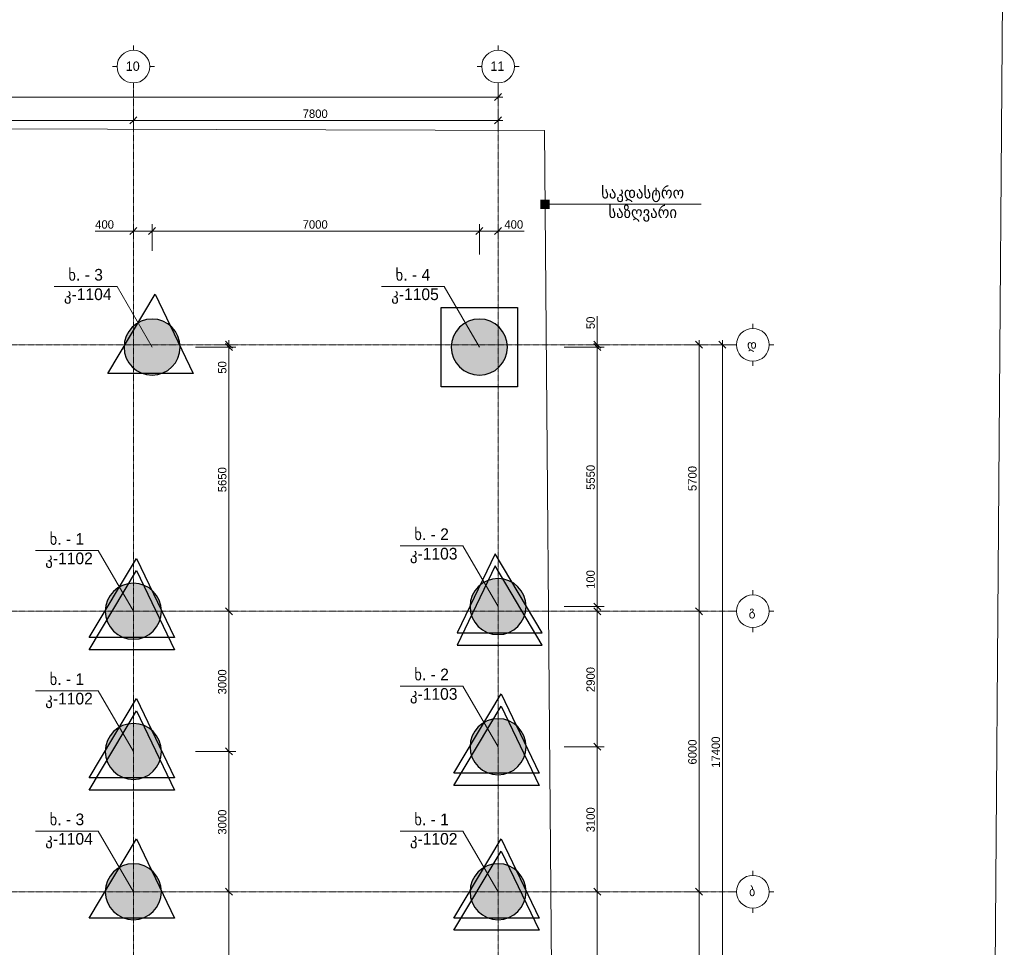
# Model space of a CAD drawing. Header units: millimetres. Extents: x -48420 to 51428, y -12038 to 48020.
# Tile 6 of 7: x 30368 to 51428, y 4511 to 24354. Entities that reach past the tile are written whole.
import ezdxf

# ---------------------------------------------------------------- set-up
doc = ezdxf.new("R2010")
doc.units = ezdxf.units.MM
doc.linetypes.add('StructuralPlan-B03$0$Grid Line', pattern=[22.225, 12.7, -3.175, 3.175, -3.175])
doc.layers.get('Defpoints').update_dxf_attribs({"color": 6})
for name, color, linetype, lineweight in [('S - HATCH', 252, 'Continuous', 5), ('S - TEXT', 7, 'Continuous', 9), ('StructuralPlan-B03$0$A-010-D_DIM', 7, 'Continuous', 5), ('StructuralPlan-B03$0$A-010-D_DIM-100', 7, 'Continuous', 5), ('StructuralPlan-B03$0$S-280-M_COLUMN', 7, 'Continuous', 30), ('StructuralPlan-B03$0$S-280-M_COLUMN main', 7, 'Continuous', 30), ('StructuralPlan-B03$0$Z-030-M_GRID', 7, 'Continuous', 5), ('StructuralPlan-B03$0$Z-033_T_GRIDREF', 7, 'Continuous', 5)]:
    doc.layers.add(name, color=color, linetype=linetype, lineweight=lineweight)
doc.layers.add('StructuralPlan-B03$0$A-010-M_LINE', color=7, linetype='Continuous', lineweight=5, true_color=0x00a600)
doc.styles.add('Cubicon', font='Cubicon.ttf')
doc.styles.add('StructuralPlan-B03$0$Cubicon', font='Cubicon.ttf', dxfattribs={"height": 200})
doc.styles.add('StructuralPlan-B03$0$Cubicon_1', font='Cubicon.ttf', dxfattribs={"height": 200})
doc.styles.add('StructuralPlan-B03$0$Cubicon_2', font='Cubicon.ttf', dxfattribs={"height": 180})
doc.styles.add('Text_S2', font='Cubicon.ttf')
doc.dimstyles.new('CUB-M-100', dxfattribs={"dimscale": 100, "dimtxt": 1.8, "dimasz": 1.5, "dimexe": 1.5, "dimexo": 2, "dimgap": 1, "dimtad": 0, "dimdec": 0, "dimzin": 3, "dimdsep": 46, "dimtxsty": 'Cubicon', "dimblk": 'OBLIQUE', "dimcen": 1.5, "dimdle": 1, "dimazin": 2, "dimtfac": 0.75, "dimtdec": 0, "dimtmove": 0, "dimatfit": 3, "dimldrblk": 'SMALL', "dimfxl": 1, "dimtolj": 1, "dimtzin": 0, "dimlwd": -1, "dimlwe": -1, "dimarcsym": 0})
doc.dimstyles.new('StructuralPlan-B03$0$CUB_DIM_1_8', dxfattribs={"dimscale": 304.8, "dimtxt": 181.601257, "dimasz": 0.492126, "dimexe": 0.492126, "dimexo": 0.0625, "dimgap": 0, "dimtad": 1, "dimdec": 0, "dimzin": 0, "dimdsep": 46, "dimtxsty": 'StructuralPlan-B03$0$Cubicon_2', "dimblk1": 'StructuralPlan-B03$0$_Oblique', "dimblk2": 'StructuralPlan-B03$0$_Oblique', "dimsah": 1, "dimcen": 0.09, "dimdle": 0.328084, "dimazin": 0, "dimtfac": 1, "dimtdec": 4, "dimtix": 1, "dimtmove": 0, "dimatfit": 3, "dimfxl": 0.656168, "dimfxlon": 1, "dimtvp": 1, "dimtolj": 1, "dimtzin": 0, "dimarcsym": 2})
doc.dimstyles.new('StructuralPlan-B03$0$CUB_DIM_1_8_1', dxfattribs={"dimscale": 304.8, "dimtxt": 181.601257, "dimasz": 0.492126, "dimexe": 0.492126, "dimexo": 0.0625, "dimgap": 0, "dimtad": 1, "dimdec": 0, "dimzin": 0, "dimdsep": 46, "dimtxsty": 'StructuralPlan-B03$0$Cubicon_2', "dimblk1": 'StructuralPlan-B03$0$_Oblique', "dimblk2": 'StructuralPlan-B03$0$_Oblique', "dimsah": 1, "dimcen": 0.09, "dimdle": 0.328084, "dimazin": 0, "dimtfac": 1, "dimtdec": 4, "dimtix": 1, "dimtmove": 1, "dimatfit": 3, "dimfxl": 0.656168, "dimfxlon": 1, "dimtvp": 1, "dimtolj": 1, "dimtzin": 0, "dimarcsym": 2})

# ---------------------------------------------------------------- blocks, each defined once
blk = doc.blocks.new('StructuralPlan-B03$0$Grid - 00_CUB_ღერძის თავი-752507-B03')
at = {"layer": 'StructuralPlan-B03$0$Z-033_T_GRIDREF'}
for p, q in [((0, 3.5), (0, 4.5)), ((-3.5, 0), (-4.5, 0)), ((3.5, 0), (4.5, 0)), ((0, -3.5), (0, -4.5))]:
    blk.add_line(p, q, dxfattribs=at)
blk.add_circle((0, 0), 3.5, dxfattribs=at)
blk = doc.blocks.new('StructuralPlan-B03$0$DIMBLOCK8-B03')
at = {"layer": 'StructuralPlan-B03$0$A-010-D_DIM-100', "transparency": 16777216}
for p, q in [((0, 22700), (0, 22900)), ((0, 22700), (75, 22775)), ((40600, 22700), (40600, 22900)), ((40600, 22700), (40675, 22775)), ((-100, 22700), (40700, 22700)), ((0, 22700), (-75, 22625)), ((0, 22700), (0, 22550)), ((40600, 22700), (40525, 22625)), ((40600, 22700), (40600, 22550))]:
    blk.add_line(p, q, dxfattribs=at)
at = {"layer": 'StructuralPlan-B03$0$A-010-D_DIM-100', "color": 0, "transparency": 16777216, "insert": (19951, 22933), "char_height": 180, "width": 838.16, "attachment_point": 1, "line_spacing_factor": 0.931288, "style": 'StructuralPlan-B03$0$Cubicon_2'}
blk.add_mtext('40600', dxfattribs=at)
blk = doc.blocks.new('StructuralPlan-B03$0$_Oblique')
at = {"color": 0, "linetype": 'ByBlock', "lineweight": -2}
blk.add_line((-0.5, -0.5), (0.5, 0.5), dxfattribs=at)
blk = doc.blocks.new('StructuralPlan-B03$0$DIMBLOCK13-B03')
at = {"layer": 'StructuralPlan-B03$0$A-010-D_DIM-100', "transparency": 16777216}
for p, q in [((26500, 22200), (26500, 22400)), ((32800, 22200), (32800, 22400)), ((26500, 22200), (26425, 22125)), ((26500, 22200), (26575, 22275)), ((26500, 22200), (32800, 22200)), ((26500, 22200), (26500, 22050)), ((32800, 22200), (32725, 22125)), ((32800, 22200), (32875, 22275)), ((32800, 22200), (32800, 22050))]:
    blk.add_line(p, q, dxfattribs=at)
at = {"layer": 'StructuralPlan-B03$0$A-010-D_DIM-100', "color": 0, "transparency": 16777216, "insert": (29371, 22433), "char_height": 180, "width": 670.53, "attachment_point": 1, "line_spacing_factor": 0.931288, "style": 'StructuralPlan-B03$0$Cubicon_2'}
blk.add_mtext('6300', dxfattribs=at)
blk = doc.blocks.new('StructuralPlan-B03$0$DIMBLOCK14-B03')
at = {"layer": 'StructuralPlan-B03$0$A-010-D_DIM-100', "transparency": 16777216}
for p, q in [((32800, 22200), (32800, 22400)), ((40600, 22200), (40600, 22400)), ((32800, 22200), (32725, 22125)), ((32800, 22200), (32875, 22275)), ((32800, 22200), (40700, 22200)), ((32800, 22200), (32800, 22050)), ((40600, 22200), (40525, 22125)), ((40600, 22200), (40675, 22275)), ((40600, 22200), (40600, 22050))]:
    blk.add_line(p, q, dxfattribs=at)
at = {"layer": 'StructuralPlan-B03$0$A-010-D_DIM-100', "color": 0, "transparency": 16777216, "insert": (36421, 22433), "char_height": 180, "width": 670.53, "attachment_point": 1, "line_spacing_factor": 0.931288, "style": 'StructuralPlan-B03$0$Cubicon_2'}
blk.add_mtext('7800', dxfattribs=at)
blk = doc.blocks.new('StructuralPlan-B03$0$DIMBLOCK19-B03')
at = {"layer": 'StructuralPlan-B03$0$A-010-D_DIM-100', "transparency": 16777216}
for p, q in [((45400, -100), (45400, 17500)), ((45400, 17400), (45200, 17400)), ((45400, 17400), (45325, 17475)), ((45400, 17400), (45475, 17325)), ((45400, 17400), (45550, 17400)), ((45400, 0), (45325, 75)), ((45400, 0), (45200, 0)), ((45400, 0), (45475, -75)), ((45400, 0), (45550, 0))]:
    blk.add_line(p, q, dxfattribs=at)
at = {"layer": 'StructuralPlan-B03$0$A-010-D_DIM-100', "color": 0, "transparency": 16777216, "insert": (45167, 8351), "char_height": 180, "width": 838.16, "attachment_point": 1, "rotation": 90, "line_spacing_factor": 0.931288, "style": 'StructuralPlan-B03$0$Cubicon_2'}
blk.add_mtext('17400', dxfattribs=at)
blk = doc.blocks.new('StructuralPlan-B03$0$DIMBLOCK20-B03')
at = {"layer": 'StructuralPlan-B03$0$A-010-D_DIM-100', "transparency": 16777216}
for p, q in [((44900, 5700), (44700, 5700)), ((44900, 5700), (44825, 5775)), ((44900, -100), (44900, 5700)), ((44900, 5700), (44975, 5625)), ((44900, 5700), (45050, 5700)), ((44900, 0), (44825, 75)), ((44900, 0), (44700, 0)), ((44900, 0), (44975, -75)), ((44900, 0), (45050, 0))]:
    blk.add_line(p, q, dxfattribs=at)
at = {"layer": 'StructuralPlan-B03$0$A-010-D_DIM-100', "color": 0, "transparency": 16777216, "insert": (44667, 2571), "char_height": 180, "width": 670.53, "attachment_point": 1, "rotation": 90, "line_spacing_factor": 0.931288, "style": 'StructuralPlan-B03$0$Cubicon_2'}
blk.add_mtext('5700', dxfattribs=at)
blk = doc.blocks.new('StructuralPlan-B03$0$DIMBLOCK21-B03')
at = {"layer": 'StructuralPlan-B03$0$A-010-D_DIM-100', "transparency": 16777216}
for p, q in [((44900, 11700), (44700, 11700)), ((44900, 11700), (44825, 11775)), ((44900, 5700), (44900, 11700)), ((44900, 11700), (44975, 11625)), ((44900, 11700), (45050, 11700)), ((44900, 5700), (44700, 5700)), ((44900, 5700), (44825, 5775)), ((44900, 5700), (44975, 5625)), ((44900, 5700), (45050, 5700))]:
    blk.add_line(p, q, dxfattribs=at)
at = {"layer": 'StructuralPlan-B03$0$A-010-D_DIM-100', "color": 0, "transparency": 16777216, "insert": (44667, 8421), "char_height": 180, "width": 670.53, "attachment_point": 1, "rotation": 90, "line_spacing_factor": 0.931288, "style": 'StructuralPlan-B03$0$Cubicon_2'}
blk.add_mtext('6000', dxfattribs=at)
blk = doc.blocks.new('StructuralPlan-B03$0$DIMBLOCK22-B03')
at = {"layer": 'StructuralPlan-B03$0$A-010-D_DIM-100', "transparency": 16777216}
for p, q in [((44900, 11700), (44900, 17500)), ((44900, 17400), (44700, 17400)), ((44900, 17400), (44825, 17475)), ((44900, 17400), (44975, 17325)), ((44900, 17400), (45050, 17400)), ((44900, 11700), (44700, 11700)), ((44900, 11700), (44825, 11775)), ((44900, 11700), (44975, 11625)), ((44900, 11700), (45050, 11700))]:
    blk.add_line(p, q, dxfattribs=at)
at = {"layer": 'StructuralPlan-B03$0$A-010-D_DIM-100', "color": 0, "transparency": 16777216, "insert": (44667, 14271), "char_height": 180, "width": 670.53, "attachment_point": 1, "rotation": 90, "line_spacing_factor": 0.931288, "style": 'StructuralPlan-B03$0$Cubicon_2'}
blk.add_mtext('5700', dxfattribs=at)
blk = doc.blocks.new('StructuralPlan-B03$0$DIMBLOCK24-B03')
at = {"layer": 'StructuralPlan-B03$0$A-010-D_DIM-100', "transparency": 16777216}
for p, q in [((42722, 5700), (42522, 5700)), ((42722, 5700), (42647, 5775)), ((42722, 50), (42722, 5700)), ((42722, 5700), (42797, 5625)), ((42722, 5700), (42872, 5700)), ((42722, 50), (42011, 50)), ((42722, 50), (42647, 125)), ((42722, 50), (42797, -25)), ((42722, 50), (42872, 50))]:
    blk.add_line(p, q, dxfattribs=at)
at = {"layer": 'StructuralPlan-B03$0$A-010-D_DIM-100', "color": 0, "transparency": 16777216, "insert": (42489, 2596), "char_height": 180, "width": 670.53, "attachment_point": 1, "rotation": 90, "line_spacing_factor": 0.931288, "style": 'StructuralPlan-B03$0$Cubicon_2'}
blk.add_mtext('5650', dxfattribs=at)
blk = doc.blocks.new('StructuralPlan-B03$0$DIMBLOCK25-B03')
at = {"layer": 'StructuralPlan-B03$0$A-010-D_DIM-100', "transparency": 16777216}
for p, q in [((42722, 8800), (42647, 8875)), ((42722, 8800), (42011, 8800)), ((42722, 5700), (42722, 8800)), ((42722, 8800), (42797, 8725)), ((42722, 8800), (42872, 8800)), ((42722, 5700), (42522, 5700)), ((42722, 5700), (42647, 5775)), ((42722, 5700), (42797, 5625)), ((42722, 5700), (42872, 5700))]:
    blk.add_line(p, q, dxfattribs=at)
at = {"layer": 'StructuralPlan-B03$0$A-010-D_DIM-100', "color": 0, "transparency": 16777216, "insert": (42489, 6971), "char_height": 180, "width": 670.53, "attachment_point": 1, "rotation": 90, "line_spacing_factor": 0.931288, "style": 'StructuralPlan-B03$0$Cubicon_2'}
blk.add_mtext('3100', dxfattribs=at)
blk = doc.blocks.new('StructuralPlan-B03$0$DIMBLOCK26-B03')
at = {"layer": 'StructuralPlan-B03$0$A-010-D_DIM-100', "transparency": 16777216}
for p, q in [((42722, 11700), (42522, 11700)), ((42722, 11700), (42647, 11775)), ((42722, 8800), (42722, 11700)), ((42722, 11700), (42797, 11625)), ((42722, 11700), (42872, 11700)), ((42722, 8800), (42647, 8875)), ((42722, 8800), (42011, 8800)), ((42722, 8800), (42797, 8725)), ((42722, 8800), (42872, 8800))]:
    blk.add_line(p, q, dxfattribs=at)
at = {"layer": 'StructuralPlan-B03$0$A-010-D_DIM-100', "color": 0, "transparency": 16777216, "insert": (42489, 9971), "char_height": 180, "width": 670.53, "attachment_point": 1, "rotation": 90, "line_spacing_factor": 0.931288, "style": 'StructuralPlan-B03$0$Cubicon_2'}
blk.add_mtext('2900', dxfattribs=at)
blk = doc.blocks.new('StructuralPlan-B03$0$DIMBLOCK27-B03')
at = {"layer": 'StructuralPlan-B03$0$A-010-D_DIM-100', "transparency": 16777216}
for p, q in [((42722, 12597), (42722, 12078)), ((42722, 12078), (42722, 11750)), ((42722, 11800), (42011, 11800)), ((42722, 11800), (42647, 11875)), ((42722, 11700), (42722, 11800)), ((42722, 11800), (42797, 11725)), ((42722, 11800), (42872, 11800)), ((42722, 11700), (42522, 11700)), ((42722, 11700), (42647, 11775)), ((42722, 11700), (42797, 11625)), ((42722, 11700), (42872, 11700))]:
    blk.add_line(p, q, dxfattribs=at)
at = {"layer": 'StructuralPlan-B03$0$A-010-D_DIM-100', "color": 0, "transparency": 16777216, "insert": (42489, 12178), "char_height": 180, "width": 502.9, "attachment_point": 1, "rotation": 90, "line_spacing_factor": 0.931288, "style": 'StructuralPlan-B03$0$Cubicon_2'}
blk.add_mtext('100', dxfattribs=at)
blk = doc.blocks.new('StructuralPlan-B03$0$DIMBLOCK28-B03')
at = {"layer": 'StructuralPlan-B03$0$A-010-D_DIM-100', "transparency": 16777216}
for p, q in [((42722, 17350), (42011, 17350)), ((42722, 17350), (42647, 17425)), ((42722, 11800), (42722, 17350)), ((42722, 17350), (42797, 17275)), ((42722, 17350), (42872, 17350)), ((42722, 11800), (42011, 11800)), ((42722, 11800), (42647, 11875)), ((42722, 11800), (42797, 11725)), ((42722, 11800), (42872, 11800))]:
    blk.add_line(p, q, dxfattribs=at)
at = {"layer": 'StructuralPlan-B03$0$A-010-D_DIM-100', "color": 0, "transparency": 16777216, "insert": (42489, 14296), "char_height": 180, "width": 670.53, "attachment_point": 1, "rotation": 90, "line_spacing_factor": 0.931288, "style": 'StructuralPlan-B03$0$Cubicon_2'}
blk.add_mtext('5550', dxfattribs=at)
blk = doc.blocks.new('StructuralPlan-B03$0$DIMBLOCK29-B03')
at = {"layer": 'StructuralPlan-B03$0$A-010-D_DIM-100', "transparency": 16777216}
for p, q in [((42722, 18014), (42722, 17635)), ((42722, 17635), (42722, 17375)), ((42722, 17350), (42722, 17500)), ((42722, 17350), (42011, 17350)), ((42722, 17400), (42522, 17400)), ((42722, 17400), (42647, 17475)), ((42722, 17350), (42647, 17425)), ((42722, 17400), (42797, 17325)), ((42722, 17400), (42872, 17400)), ((42722, 17350), (42797, 17275)), ((42722, 17350), (42872, 17350))]:
    blk.add_line(p, q, dxfattribs=at)
at = {"layer": 'StructuralPlan-B03$0$A-010-D_DIM-100', "color": 0, "transparency": 16777216, "insert": (42489, 17735), "char_height": 180, "width": 335.26, "attachment_point": 1, "rotation": 90, "line_spacing_factor": 0.931288, "style": 'StructuralPlan-B03$0$Cubicon_2'}
blk.add_mtext('50', dxfattribs=at)
blk = doc.blocks.new('StructuralPlan-B03$0$DIMBLOCK31-B03')
at = {"layer": 'StructuralPlan-B03$0$A-010-D_DIM-100', "transparency": 16777216}
for p, q in [((34843, 5700), (34643, 5700)), ((34843, 5700), (34768, 5775)), ((34843, 50), (34843, 5700)), ((34843, 5700), (34918, 5625)), ((34843, 5700), (34993, 5700)), ((34843, 50), (34131, 50)), ((34843, 50), (34768, 125)), ((34843, 50), (34918, -25)), ((34843, 50), (34993, 50))]:
    blk.add_line(p, q, dxfattribs=at)
at = {"layer": 'StructuralPlan-B03$0$A-010-D_DIM-100', "color": 0, "transparency": 16777216, "insert": (34610, 2596), "char_height": 180, "width": 670.53, "attachment_point": 1, "rotation": 90, "line_spacing_factor": 0.931288, "style": 'StructuralPlan-B03$0$Cubicon_2'}
blk.add_mtext('5650', dxfattribs=at)
blk = doc.blocks.new('StructuralPlan-B03$0$DIMBLOCK32-B03')
at = {"layer": 'StructuralPlan-B03$0$A-010-D_DIM-100', "transparency": 16777216}
for p, q in [((34843, 8700), (34131, 8700)), ((34843, 8700), (34768, 8775)), ((34843, 5700), (34843, 8700)), ((34843, 8700), (34918, 8625)), ((34843, 8700), (34993, 8700)), ((34843, 5700), (34643, 5700)), ((34843, 5700), (34768, 5775)), ((34843, 5700), (34918, 5625)), ((34843, 5700), (34993, 5700))]:
    blk.add_line(p, q, dxfattribs=at)
at = {"layer": 'StructuralPlan-B03$0$A-010-D_DIM-100', "color": 0, "transparency": 16777216, "insert": (34610, 6921), "char_height": 180, "width": 670.53, "attachment_point": 1, "rotation": 90, "line_spacing_factor": 0.931288, "style": 'StructuralPlan-B03$0$Cubicon_2'}
blk.add_mtext('3000', dxfattribs=at)
blk = doc.blocks.new('StructuralPlan-B03$0$DIMBLOCK33-B03')
at = {"layer": 'StructuralPlan-B03$0$A-010-D_DIM-100', "transparency": 16777216}
for p, q in [((34843, 11700), (34643, 11700)), ((34843, 11700), (34768, 11775)), ((34843, 8700), (34843, 11700)), ((34843, 11700), (34918, 11625)), ((34843, 11700), (34993, 11700)), ((34843, 8700), (34131, 8700)), ((34843, 8700), (34768, 8775)), ((34843, 8700), (34918, 8625)), ((34843, 8700), (34993, 8700))]:
    blk.add_line(p, q, dxfattribs=at)
at = {"layer": 'StructuralPlan-B03$0$A-010-D_DIM-100', "color": 0, "transparency": 16777216, "insert": (34610, 9921), "char_height": 180, "width": 670.53, "attachment_point": 1, "rotation": 90, "line_spacing_factor": 0.931288, "style": 'StructuralPlan-B03$0$Cubicon_2'}
blk.add_mtext('3000', dxfattribs=at)
blk = doc.blocks.new('StructuralPlan-B03$0$DIMBLOCK34-B03')
at = {"layer": 'StructuralPlan-B03$0$A-010-D_DIM-100', "transparency": 16777216}
for p, q in [((34843, 17350), (34131, 17350)), ((34843, 17350), (34768, 17425)), ((34843, 11700), (34843, 17350)), ((34843, 17350), (34918, 17275)), ((34843, 17350), (34993, 17350)), ((34843, 11700), (34643, 11700)), ((34843, 11700), (34768, 11775)), ((34843, 11700), (34918, 11625)), ((34843, 11700), (34993, 11700))]:
    blk.add_line(p, q, dxfattribs=at)
at = {"layer": 'StructuralPlan-B03$0$A-010-D_DIM-100', "color": 0, "transparency": 16777216, "insert": (34610, 14246), "char_height": 180, "width": 670.53, "attachment_point": 1, "rotation": 90, "line_spacing_factor": 0.931288, "style": 'StructuralPlan-B03$0$Cubicon_2'}
blk.add_mtext('5650', dxfattribs=at)
blk = doc.blocks.new('StructuralPlan-B03$0$DIMBLOCK35-B03')
at = {"layer": 'StructuralPlan-B03$0$A-010-D_DIM-100', "transparency": 16777216}
for p, q in [((34843, 17350), (34843, 17500)), ((34843, 17350), (34131, 17350)), ((34843, 17400), (34643, 17400)), ((34843, 17400), (34768, 17475)), ((34843, 17350), (34768, 17425)), ((34843, 17400), (34918, 17325)), ((34843, 17400), (34993, 17400)), ((34843, 17160), (34843, 17375)), ((34843, 17350), (34918, 17275)), ((34843, 17350), (34993, 17350)), ((34843, 16781), (34843, 17160))]:
    blk.add_line(p, q, dxfattribs=at)
at = {"layer": 'StructuralPlan-B03$0$A-010-D_DIM-100', "color": 0, "transparency": 16777216, "insert": (34610, 16781), "char_height": 180, "width": 335.26, "attachment_point": 1, "rotation": 90, "line_spacing_factor": 0.931288, "style": 'StructuralPlan-B03$0$Cubicon_2'}
blk.add_mtext('50', dxfattribs=at)
blk = doc.blocks.new('StructuralPlan-B03$0$DIMBLOCK80-B03')
at = {"layer": 'StructuralPlan-B03$0$A-010-D_DIM-100', "transparency": 16777216}
for p, q in [((31983, 19831), (32502, 19831)), ((32502, 19831), (33000, 19831)), ((32700, 19831), (33200, 19831)), ((32800, 19831), (32725, 19756)), ((32800, 19831), (32800, 19981)), ((32800, 19831), (32875, 19906)), ((32800, 19831), (32800, 19724)), ((33200, 19831), (33125, 19756)), ((33200, 19831), (33200, 19981)), ((33200, 19831), (33275, 19906)), ((33200, 19831), (33200, 19407))]:
    blk.add_line(p, q, dxfattribs=at)
at = {"layer": 'StructuralPlan-B03$0$A-010-D_DIM-100', "color": 0, "transparency": 16777216, "insert": (31983, 20064), "char_height": 180, "width": 502.9, "attachment_point": 1, "line_spacing_factor": 0.931288, "style": 'StructuralPlan-B03$0$Cubicon_2'}
blk.add_mtext('400', dxfattribs=at)
blk = doc.blocks.new('StructuralPlan-B03$0$DIMBLOCK81-B03')
at = {"layer": 'StructuralPlan-B03$0$A-010-D_DIM-100', "transparency": 16777216}
for p, q in [((33200, 19831), (33125, 19756)), ((33200, 19831), (33200, 19981)), ((33200, 19831), (33275, 19906)), ((33200, 19831), (40200, 19831)), ((33200, 19831), (33200, 19407)), ((40200, 19831), (40125, 19756)), ((40200, 19831), (40200, 19981)), ((40200, 19831), (40275, 19906)), ((40200, 19831), (40200, 19332))]:
    blk.add_line(p, q, dxfattribs=at)
at = {"layer": 'StructuralPlan-B03$0$A-010-D_DIM-100', "color": 0, "transparency": 16777216, "insert": (36421, 20064), "char_height": 180, "width": 670.53, "attachment_point": 1, "line_spacing_factor": 0.931288, "style": 'StructuralPlan-B03$0$Cubicon_2'}
blk.add_mtext('7000', dxfattribs=at)
blk = doc.blocks.new('StructuralPlan-B03$0$DIMBLOCK82-B03')
at = {"layer": 'StructuralPlan-B03$0$A-010-D_DIM-100', "transparency": 16777216}
for p, q in [((40200, 19831), (40125, 19756)), ((40200, 19831), (40200, 19981)), ((40200, 19831), (40275, 19906)), ((40200, 19831), (40700, 19831)), ((40200, 19831), (40200, 19332)), ((40636, 19831), (40400, 19831)), ((40600, 19831), (40525, 19756)), ((40600, 19831), (40600, 19981)), ((40600, 19831), (40675, 19906)), ((40600, 19831), (40600, 19724)), ((41155, 19831), (40636, 19831))]:
    blk.add_line(p, q, dxfattribs=at)
at = {"layer": 'StructuralPlan-B03$0$A-010-D_DIM-100', "color": 0, "transparency": 16777216, "insert": (40736, 20064), "char_height": 180, "width": 502.9, "attachment_point": 1, "line_spacing_factor": 0.931288, "style": 'StructuralPlan-B03$0$Cubicon_2'}
blk.add_mtext('400', dxfattribs=at)
blk = doc.blocks.new('A$C2338ac67')
at = {"layer": 'Defpoints', "color": 3}
for points in [[(65, 1130), (878, -565), (-943, -565)], [(65, 870), (878, -825), (-943, -825)]]:
    blk.add_lwpolyline(points, close=True, dxfattribs=at)
blk = doc.blocks.new('A$Ce44b4616')
at = {"layer": 'Defpoints', "color": 6}
blk.add_lwpolyline([(-814, 848), (814, 848), (814, -848), (-814, -848)], close=True, dxfattribs=at)
blk = doc.blocks.new('A$C0fd95d4f')
at = {"layer": 'Defpoints', "color": 5}
blk.add_lwpolyline([(65, 1130), (878, -565), (-943, -565)], close=True, dxfattribs=at)
blk = doc.blocks.new('_Oblique')
at = {"color": 0, "linetype": 'ByBlock', "lineweight": -2}
blk.add_line((-0.5, -0.5), (0.5, 0.5), dxfattribs=at)
blk = doc.blocks.new('StructuralPlan-B03')
at = {"layer": 'StructuralPlan-B03$0$S-280-M_COLUMN main', "true_color": 0xa4a4a4}
for points in [[(33200, 16750), (33285.4, 16756.1), (33369, 16774.3), (33449.2, 16804.2), (33524.4, 16845.2), (33592.9, 16896.6), (33653.4, 16957.1), (33704.8, 17025.6), (33745.8, 17100.8), (33775.7, 17181), (33793.9, 17264.6), (33800, 17350), (33793.9, 17435.4), (33775.7, 17519), (33745.8, 17599.2), (33704.8, 17674.4), (33653.4, 17742.9), (33592.9, 17803.4), (33524.4, 17854.8), (33449.2, 17895.8), (33369, 17925.7), (33285.4, 17943.9), (33200, 17950), (33114.6, 17943.9), (33031, 17925.7), (32950.8, 17895.8), (32875.6, 17854.8), (32807.1, 17803.4), (32746.6, 17742.9), (32695.2, 17674.4), (32654.2, 17599.2), (32624.3, 17519), (32606.1, 17435.4), (32600, 17350), (32606.1, 17264.6), (32624.3, 17181), (32654.2, 17100.8), (32695.2, 17025.6), (32746.6, 16957.1), (32807.1, 16896.6), (32875.6, 16845.2), (32950.8, 16804.2), (33031, 16774.3), (33114.6, 16756.1)], [(40200, 16750), (40285.4, 16756.1), (40369, 16774.3), (40449.2, 16804.2), (40524.4, 16845.2), (40592.9, 16896.6), (40653.4, 16957.1), (40704.8, 17025.6), (40745.8, 17100.8), (40775.7, 17181), (40793.9, 17264.6), (40800, 17350), (40793.9, 17435.4), (40775.7, 17519), (40745.8, 17599.2), (40704.8, 17674.4), (40653.4, 17742.9), (40592.9, 17803.4), (40524.4, 17854.8), (40449.2, 17895.8), (40369, 17925.7), (40285.4, 17943.9), (40200, 17950), (40114.6, 17943.9), (40031, 17925.7), (39950.8, 17895.8), (39875.6, 17854.8), (39807.1, 17803.4), (39746.6, 17742.9), (39695.2, 17674.4), (39654.2, 17599.2), (39624.3, 17519), (39606.1, 17435.4), (39600, 17350), (39606.1, 17264.6), (39624.3, 17181), (39654.2, 17100.8), (39695.2, 17025.6), (39746.6, 16957.1), (39807.1, 16896.6), (39875.6, 16845.2), (39950.8, 16804.2), (40031, 16774.3), (40114.6, 16756.1)], [(32800, 11100), (32885.4, 11106.1), (32969, 11124.3), (33049.2, 11154.2), (33124.4, 11195.2), (33192.9, 11246.6), (33253.4, 11307.1), (33304.8, 11375.6), (33345.8, 11450.8), (33375.7, 11531), (33393.9, 11614.6), (33400, 11700), (33393.9, 11785.4), (33375.7, 11869), (33345.8, 11949.2), (33304.8, 12024.4), (33253.4, 12092.9), (33192.9, 12153.4), (33124.4, 12204.8), (33049.2, 12245.8), (32969, 12275.7), (32885.4, 12293.9), (32800, 12300), (32714.6, 12293.9), (32631, 12275.7), (32550.8, 12245.8), (32475.6, 12204.8), (32407.1, 12153.4), (32346.6, 12092.9), (32295.2, 12024.4), (32254.2, 11949.2), (32224.3, 11869), (32206.1, 11785.4), (32200, 11700), (32206.1, 11614.6), (32224.3, 11531), (32254.2, 11450.8), (32295.2, 11375.6), (32346.6, 11307.1), (32407.1, 11246.6), (32475.6, 11195.2), (32550.8, 11154.2), (32631, 11124.3), (32714.6, 11106.1)], [(40600, 11200), (40685.4, 11206.1), (40769, 11224.3), (40849.2, 11254.2), (40924.4, 11295.2), (40992.9, 11346.6), (41053.4, 11407.1), (41104.8, 11475.6), (41145.8, 11550.8), (41175.7, 11631), (41193.9, 11714.6), (41200, 11800), (41193.9, 11885.4), (41175.7, 11969), (41145.8, 12049.2), (41104.8, 12124.4), (41053.4, 12192.9), (40992.9, 12253.4), (40924.4, 12304.8), (40849.2, 12345.8), (40769, 12375.7), (40685.4, 12393.9), (40600, 12400), (40514.6, 12393.9), (40431, 12375.7), (40350.8, 12345.8), (40275.6, 12304.8), (40207.1, 12253.4), (40146.6, 12192.9), (40095.2, 12124.4), (40054.2, 12049.2), (40024.3, 11969), (40006.1, 11885.4), (40000, 11800), (40006.1, 11714.6), (40024.3, 11631), (40054.2, 11550.8), (40095.2, 11475.6), (40146.6, 11407.1), (40207.1, 11346.6), (40275.6, 11295.2), (40350.8, 11254.2), (40431, 11224.3), (40514.6, 11206.1)], [(32800, 8100), (32885.4, 8106.1), (32969, 8124.3), (33049.2, 8154.2), (33124.4, 8195.2), (33192.9, 8246.6), (33253.4, 8307.1), (33304.8, 8375.6), (33345.8, 8450.8), (33375.7, 8531), (33393.9, 8614.6), (33400, 8700), (33393.9, 8785.4), (33375.7, 8869), (33345.8, 8949.2), (33304.8, 9024.4), (33253.4, 9092.9), (33192.9, 9153.4), (33124.4, 9204.8), (33049.2, 9245.8), (32969, 9275.7), (32885.4, 9293.9), (32800, 9300), (32714.6, 9293.9), (32631, 9275.7), (32550.8, 9245.8), (32475.6, 9204.8), (32407.1, 9153.4), (32346.6, 9092.9), (32295.2, 9024.4), (32254.2, 8949.2), (32224.3, 8869), (32206.1, 8785.4), (32200, 8700), (32206.1, 8614.6), (32224.3, 8531), (32254.2, 8450.8), (32295.2, 8375.6), (32346.6, 8307.1), (32407.1, 8246.6), (32475.6, 8195.2), (32550.8, 8154.2), (32631, 8124.3), (32714.6, 8106.1)], [(40600, 8200), (40685.4, 8206.1), (40769, 8224.3), (40849.2, 8254.2), (40924.4, 8295.2), (40992.9, 8346.6), (41053.4, 8407.1), (41104.8, 8475.6), (41145.8, 8550.8), (41175.7, 8631), (41193.9, 8714.6), (41200, 8800), (41193.9, 8885.4), (41175.7, 8969), (41145.8, 9049.2), (41104.8, 9124.4), (41053.4, 9192.9), (40992.9, 9253.4), (40924.4, 9304.8), (40849.2, 9345.8), (40769, 9375.7), (40685.4, 9393.9), (40600, 9400), (40514.6, 9393.9), (40431, 9375.7), (40350.8, 9345.8), (40275.6, 9304.8), (40207.1, 9253.4), (40146.6, 9192.9), (40095.2, 9124.4), (40054.2, 9049.2), (40024.3, 8969), (40006.1, 8885.4), (40000, 8800), (40006.1, 8714.6), (40024.3, 8631), (40054.2, 8550.8), (40095.2, 8475.6), (40146.6, 8407.1), (40207.1, 8346.6), (40275.6, 8295.2), (40350.8, 8254.2), (40431, 8224.3), (40514.6, 8206.1)], [(32800, 5100), (32885.4, 5106.1), (32969, 5124.3), (33049.2, 5154.2), (33124.4, 5195.2), (33192.9, 5246.6), (33253.4, 5307.1), (33304.8, 5375.6), (33345.8, 5450.8), (33375.7, 5531), (33393.9, 5614.6), (33400, 5700), (33393.9, 5785.4), (33375.7, 5869), (33345.8, 5949.2), (33304.8, 6024.4), (33253.4, 6092.9), (33192.9, 6153.4), (33124.4, 6204.8), (33049.2, 6245.8), (32969, 6275.7), (32885.4, 6293.9), (32800, 6300), (32714.6, 6293.9), (32631, 6275.7), (32550.8, 6245.8), (32475.6, 6204.8), (32407.1, 6153.4), (32346.6, 6092.9), (32295.2, 6024.4), (32254.2, 5949.2), (32224.3, 5869), (32206.1, 5785.4), (32200, 5700), (32206.1, 5614.6), (32224.3, 5531), (32254.2, 5450.8), (32295.2, 5375.6), (32346.6, 5307.1), (32407.1, 5246.6), (32475.6, 5195.2), (32550.8, 5154.2), (32631, 5124.3), (32714.6, 5106.1)], [(40600, 5100), (40685.4, 5106.1), (40769, 5124.3), (40849.2, 5154.2), (40924.4, 5195.2), (40992.9, 5246.6), (41053.4, 5307.1), (41104.8, 5375.6), (41145.8, 5450.8), (41175.7, 5531), (41193.9, 5614.6), (41200, 5700), (41193.9, 5785.4), (41175.7, 5869), (41145.8, 5949.2), (41104.8, 6024.4), (41053.4, 6092.9), (40992.9, 6153.4), (40924.4, 6204.8), (40849.2, 6245.8), (40769, 6275.7), (40685.4, 6293.9), (40600, 6300), (40514.6, 6293.9), (40431, 6275.7), (40350.8, 6245.8), (40275.6, 6204.8), (40207.1, 6153.4), (40146.6, 6092.9), (40095.2, 6024.4), (40054.2, 5949.2), (40024.3, 5869), (40006.1, 5785.4), (40000, 5700), (40006.1, 5614.6), (40024.3, 5531), (40054.2, 5450.8), (40095.2, 5375.6), (40146.6, 5307.1), (40207.1, 5246.6), (40275.6, 5195.2), (40350.8, 5154.2), (40431, 5124.3), (40514.6, 5106.1)]]:
    blk.add_hatch(color=253, dxfattribs=at).paths.add_polyline_path(points)
at = {"layer": 'StructuralPlan-B03$0$A-010-M_LINE', "color": 1, "lineweight": 15, "true_color": 0xff0000}
for p, q in [((51428.2, 30473.8), (51112, -12038.3)), ((17581.6, 22067.5), (41590.6, 21980.2)), ((41801, -2413), (41590.6, 21980.2)), ((41801, -2413), (41590.6, 21980.2))]:
    blk.add_line(p, q, dxfattribs=at)
at = {"layer": 'StructuralPlan-B03$0$S-280-M_COLUMN'}
for centre, start, end in [((33200, 17350), 90, 270), ((33200, 17350), 270, 90), ((40200, 17350), 90, 270), ((40200, 17350), 270, 90), ((32800, 11700), 90, 270), ((32800, 11700), 270, 90), ((40600, 11800), 90, 270), ((40600, 11800), 270, 90), ((32800, 8700), 90, 270), ((32800, 8700), 270, 90), ((40600, 8800), 90, 270), ((40600, 8800), 270, 90), ((32800, 5700), 90, 270), ((32800, 5700), 270, 90), ((40600, 5700), 90, 270), ((40600, 5700), 270, 90)]:
    blk.add_arc(centre, 600, start, end, dxfattribs=at)
at = {"layer": 'StructuralPlan-B03$0$Z-030-M_GRID', "linetype": 'StructuralPlan-B03$0$Grid Line'}
for p, q in [((32800, 22900), (32800, -5500)), ((40600, 22900), (40600, -5500)), ((45600, 17400), (-5000, 17400)), ((45600, 11700), (-5000, 11700)), ((45600, 5700), (-5000, 5700))]:
    blk.add_line(p, q, dxfattribs=at)
at = {"layer": 'StructuralPlan-B03$0$Z-033_T_GRIDREF', "xscale": 99.99999999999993, "yscale": 99.99999999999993, "zscale": 99.99999999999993}
for p, rotation in [((32800, 23350), 180), ((40600, 23350), 180), ((46050, 17400), 89.99999999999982), ((46050, 11700), 89.99999999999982), ((46050, 5700), 89.99999999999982)]:
    blk.add_blockref('StructuralPlan-B03$0$Grid - 00_CUB_ღერძის თავი-752507-B03', p, dxfattribs=dict(at, rotation=rotation))
at = {"layer": 'StructuralPlan-B03$0$Z-033_T_GRIDREF', "char_height": 200, "attachment_point": 1}
for s, insert, width, style in [('10', (32638.1, 23459.8), 384.81, 'StructuralPlan-B03$0$Cubicon_1'), ('11', (40438.1, 23459.8), 384.81, 'StructuralPlan-B03$0$Cubicon_1'), ('\\fCubicon|b0|i0|c254|p2|;დ', (45926.6, 17507.1), 296.624, 'StructuralPlan-B03$0$Cubicon'), ('\\fCubicon|b0|i0|c254|p2|;გ', (45960.1, 11807.1), 216.456, 'StructuralPlan-B03$0$Cubicon'), ('\\fCubicon|b0|i0|c254|p2|;ბ', (45970.1, 5807.1), 192.405, 'StructuralPlan-B03$0$Cubicon')]:
    blk.add_mtext(s, dxfattribs=dict(at, insert=insert, width=width, style=style))
at = {"layer": 'StructuralPlan-B03$0$A-010-D_DIM'}
for base, p1, p2, override, picture, middle in [((40600, 22700), (0, 22900), (40600, 22900), {"dimpost": '<>', "dimfxl": 40599.999976}, 'StructuralPlan-B03$0$DIMBLOCK8-B03', (20300, 22791.8)), ((32800, 22200), (26500, 22400), (32800, 22400), {"dimpost": '<>', "dimfxl": 6299.999976}, 'StructuralPlan-B03$0$DIMBLOCK13-B03', (29650, 22291.9)), ((40600, 22200), (32800, 22400), (40600, 22400), {"dimpost": '<>', "dimfxl": 7800.000012}, 'StructuralPlan-B03$0$DIMBLOCK14-B03', (36700, 22291.8)), ((40200, 19831.2), (33200, 19407), (40200, 19331.7), {"dimpost": '<>', "dimfxl": 7000.404752}, 'StructuralPlan-B03$0$DIMBLOCK81-B03', (36700, 19923))]:
    dim = blk.add_linear_dim(base=base, p1=p1, p2=p2, dimstyle='StructuralPlan-B03$0$CUB_DIM_1_8', override=override, dxfattribs=at)
    dim.commit()
    dim.dimension.update_dxf_attribs({"geometry": picture, "text_midpoint": middle})
for base, p1, p2, override, picture, middle in [((33200, 19831.2), (32800, 19723.7), (33200, 19407), {"dimpost": '<>', "dimfxl": 510.19283}, 'StructuralPlan-B03$0$DIMBLOCK80-B03', (32234.7, 19944.3)), ((40600, 19831.2), (40200, 19331.7), (40600, 19723.7), {"dimpost": '<>', "dimfxl": 560.038157}, 'StructuralPlan-B03$0$DIMBLOCK82-B03', (40987.6, 19944.3))]:
    dim = blk.add_linear_dim(base=base, p1=p1, p2=p2, dimstyle='StructuralPlan-B03$0$CUB_DIM_1_8_1', override=override, dxfattribs=at)
    dim.commit()
    dim.dimension.update_dxf_attribs({"geometry": picture, "text_midpoint": middle, "dimtype": 128})
for base, p1, p2, override, picture, middle in [((42722.4, 17400), (42011, 17350), (42522.4, 17400), {"dimpost": '<>', "dimfxl": 513.771991}, 'StructuralPlan-B03$0$DIMBLOCK29-B03', (42609.3, 17902.2)), ((34842.7, 17400), (34131.4, 17350), (34642.7, 17400), {"dimpost": '<>', "dimfxl": 513.771991}, 'StructuralPlan-B03$0$DIMBLOCK35-B03', (34729.6, 16948.4)), ((42722.4, 11800), (42522.4, 11700), (42011, 11800), {"dimpost": '<>', "dimfxl": 521.019825}, 'StructuralPlan-B03$0$DIMBLOCK27-B03', (42609.3, 12429.4))]:
    dim = blk.add_linear_dim(base=base, p1=p1, p2=p2, angle=90, dimstyle='StructuralPlan-B03$0$CUB_DIM_1_8_1', override=override, dxfattribs=at)
    dim.commit()
    dim.dimension.update_dxf_attribs({"geometry": picture, "text_midpoint": middle, "dimtype": 128, "text_rotation": 90})
for base, p1, p2, override, picture, middle in [((44900, 17400), (44700, 11700), (44700, 17400), {"dimpost": '<>', "dimfxl": 5699.999917}, 'StructuralPlan-B03$0$DIMBLOCK22-B03', (44808.2, 14550)), ((45400, 17400), (45200, 0), (45200, 17400), {"dimpost": '<>', "dimfxl": 17399.999996}, 'StructuralPlan-B03$0$DIMBLOCK19-B03', (45308.2, 8700)), ((34842.7, 17350), (34642.7, 11700), (34131.4, 17350), {"dimpost": '<>', "dimfxl": 5673.090932}, 'StructuralPlan-B03$0$DIMBLOCK34-B03', (34750.8, 14525)), ((42722.4, 17350), (42011, 11800), (42011, 17350), {"dimpost": '<>', "dimfxl": 5549.999917}, 'StructuralPlan-B03$0$DIMBLOCK28-B03', (42630.5, 14575)), ((34842.7, 11700), (34131.4, 8700), (34642.7, 11700), {"dimpost": '<>', "dimfxl": 3043.264967}, 'StructuralPlan-B03$0$DIMBLOCK33-B03', (34750.8, 10200)), ((42722.4, 11700), (42011, 8800), (42522.4, 11700), {"dimpost": '<>', "dimfxl": 2944.734565}, 'StructuralPlan-B03$0$DIMBLOCK26-B03', (42630.5, 10250)), ((44900, 11700), (44700, 5700), (44700, 11700), {"dimpost": '<>', "dimfxl": 6000}, 'StructuralPlan-B03$0$DIMBLOCK21-B03', (44808.2, 8700)), ((42722.4, 8800), (42522.4, 5700), (42011, 8800), {"dimpost": '<>', "dimfxl": 3141.888231}, 'StructuralPlan-B03$0$DIMBLOCK25-B03', (42630.5, 7250)), ((34842.7, 8700), (34642.7, 5700), (34131.4, 8700), {"dimpost": '<>', "dimfxl": 3043.264967}, 'StructuralPlan-B03$0$DIMBLOCK32-B03', (34750.8, 7200)), ((34842.7, 5700), (34131.4, 50), (34642.7, 5700), {"dimpost": '<>', "dimfxl": 5673.091093}, 'StructuralPlan-B03$0$DIMBLOCK31-B03', (34750.8, 2875)), ((42722.4, 5700), (42011, 50), (42522.4, 5700), {"dimpost": '<>', "dimfxl": 5673.091093}, 'StructuralPlan-B03$0$DIMBLOCK24-B03', (42630.5, 2875)), ((44900, 5700), (44700, 0), (44700, 5700), {"dimpost": '<>', "dimfxl": 5700.000079}, 'StructuralPlan-B03$0$DIMBLOCK20-B03', (44808.2, 2850))]:
    dim = blk.add_linear_dim(base=base, p1=p1, p2=p2, angle=90, dimstyle='StructuralPlan-B03$0$CUB_DIM_1_8', override=override, dxfattribs=at)
    dim.commit()
    dim.dimension.update_dxf_attribs({"geometry": picture, "text_midpoint": middle})

msp = doc.modelspace()

# ---------------------------------------------------------------- block references
at = {"layer": 'Defpoints'}
for name, p in [('A$C0fd95d4f', (33200, 17350)), ('A$Ce44b4616', (40200, 17350)), ('A$C0fd95d4f', (32800, 5700))]:
    msp.add_blockref(name, p, dxfattribs=at)
at = {"layer": 'Defpoints', "lineweight": 30, "xscale": -1}
msp.add_blockref('A$C2338ac67', (40600, 11800), dxfattribs=at)
at = {"layer": 'Defpoints', "lineweight": 30}
for p in [(32800, 11700), (40600, 8800), (32800, 8700), (40600, 5700)]:
    msp.add_blockref('A$C2338ac67', p, dxfattribs=at)
at = {"layer": 'S - HATCH', "color": 1}
msp.add_blockref('StructuralPlan-B03', (0, 0), dxfattribs=at)

# ---------------------------------------------------------------- texts
at = {"layer": 'S - TEXT', "insert": (43694, 20407), "char_height": 250, "attachment_point": 5, "style": 'Text_S2'}
msp.add_mtext('\\pxqc;საკდასტრო\\Pსაზღვარი', dxfattribs=at)
at = {"layer": 'S - TEXT', "transparency": 33554684, "char_height": 250, "attachment_point": 5, "style": 'Cubicon'}
for s, insert in [('ხ. - 3\\P კ-1104', (31778, 18649)), ('ხ. - 4\\P კ-1105', (38778, 18649)), ('ხ. - 2\\P კ-1103', (39178, 13099)), ('ხ. - 1\\P კ-1102', (31378, 12999)), ('ხ. - 1\\P კ-1102', (31378, 9999)), ('ხ. - 2\\P კ-1103', (39178, 10099)), ('ხ. - 3\\P კ-1104', (31378, 6999)), ('ხ. - 1\\P კ-1102', (39178, 6999))]:
    msp.add_mtext(s, dxfattribs=dict(at, insert=insert))

# ---------------------------------------------------------------- leaders
at = {"layer": 'S - TEXT'}
msp.add_leader([(41604, 20407), (42429, 20407), (44943, 20407)], dimstyle='CUB-M-100', override={"dimasz": 2, "dimgap": 1, "dimtad": 0, "dimldrblk": 'BoxFilled'}, dxfattribs=at)
at = {"layer": 'S - TEXT', "transparency": 33554684}
for points in [[(33200, 17350), (32450, 18649), (31107, 18649)], [(40200, 17350), (39450, 18649), (38107, 18649)], [(40600, 11800), (39850, 13099), (38507, 13099)], [(32800, 11700), (32050, 12999), (30707, 12999)], [(32800, 8700), (32050, 9999), (30707, 9999)], [(40600, 8800), (39850, 10099), (38507, 10099)], [(32800, 5700), (32050, 6999), (30707, 6999)], [(40600, 5700), (39850, 6999), (38507, 6999)]]:
    msp.add_leader(points, dimstyle='CUB-M-100', override={"dimasz": 1, "dimldrblk": 'None'}, dxfattribs=at)

doc.saveas('drawing.dxf')
